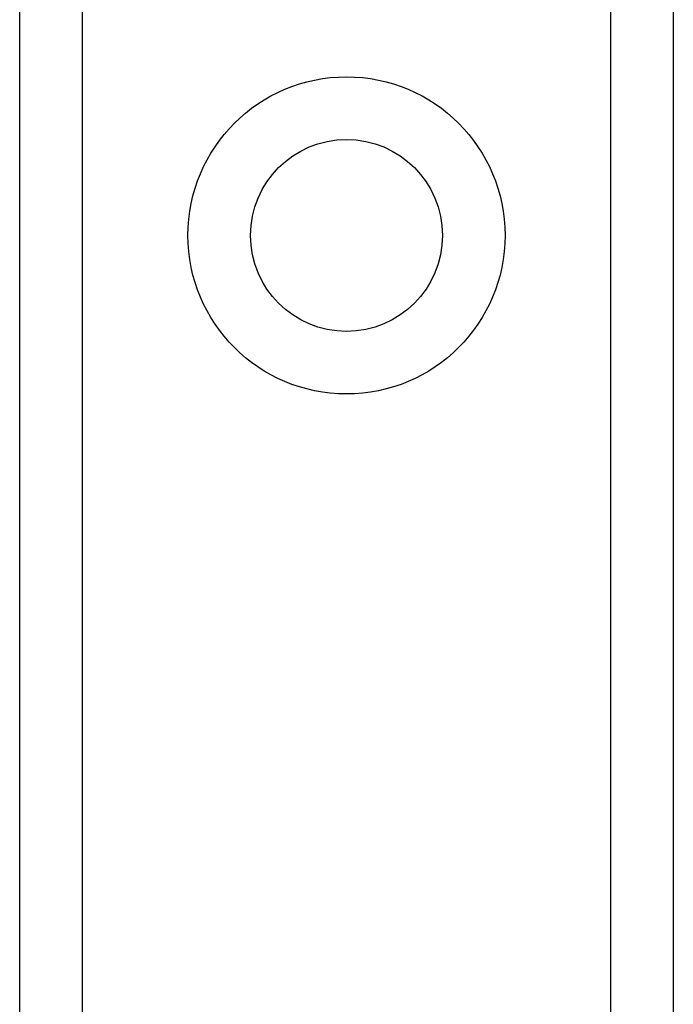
# Model space of a CAD drawing. Header units: inches. Extents: x 6 to 216, y 11 to 118.
# Tile 53 of 212: x 38.785 to 39.347, y 22.149 to 22.996. Entities that reach past the tile are written whole.
import ezdxf

# ---------------------------------------------------------------- set-up
doc = ezdxf.new("R2010")
doc.units = ezdxf.units.IN
doc.header["$MEASUREMENT"] = 0
doc.layers.add('Visible Edges(ANSI)', color=7, linetype='Continuous', lineweight=25)
doc.layers.add('Visible Tangent Edges(ANSI)', color=7, linetype='Continuous', lineweight=25)

msp = doc.modelspace()

# ---------------------------------------------------------------- linework, layer by layer
at = {"layer": 'Visible Edges(ANSI)'}
for p, q in [((38.7852, 21.49928), (38.7852, 78.25518)), ((39.3472, 78.25518), (39.3472, 21.49928))]:
    msp.add_line(p, q, dxfattribs=at)
msp.add_circle((39.0662, 22.8103), 0.0825, dxfattribs=at)
at = {"layer": 'Visible Tangent Edges(ANSI)'}
for p, q in [((38.83905, 78.25518), (38.83905, 21.49928)), ((39.29335, 21.49928), (39.29335, 78.25518))]:
    msp.add_line(p, q, dxfattribs=at)
msp.add_circle((39.0662, 22.8103), 0.13635, dxfattribs=at)

doc.saveas('drawing.dxf')
